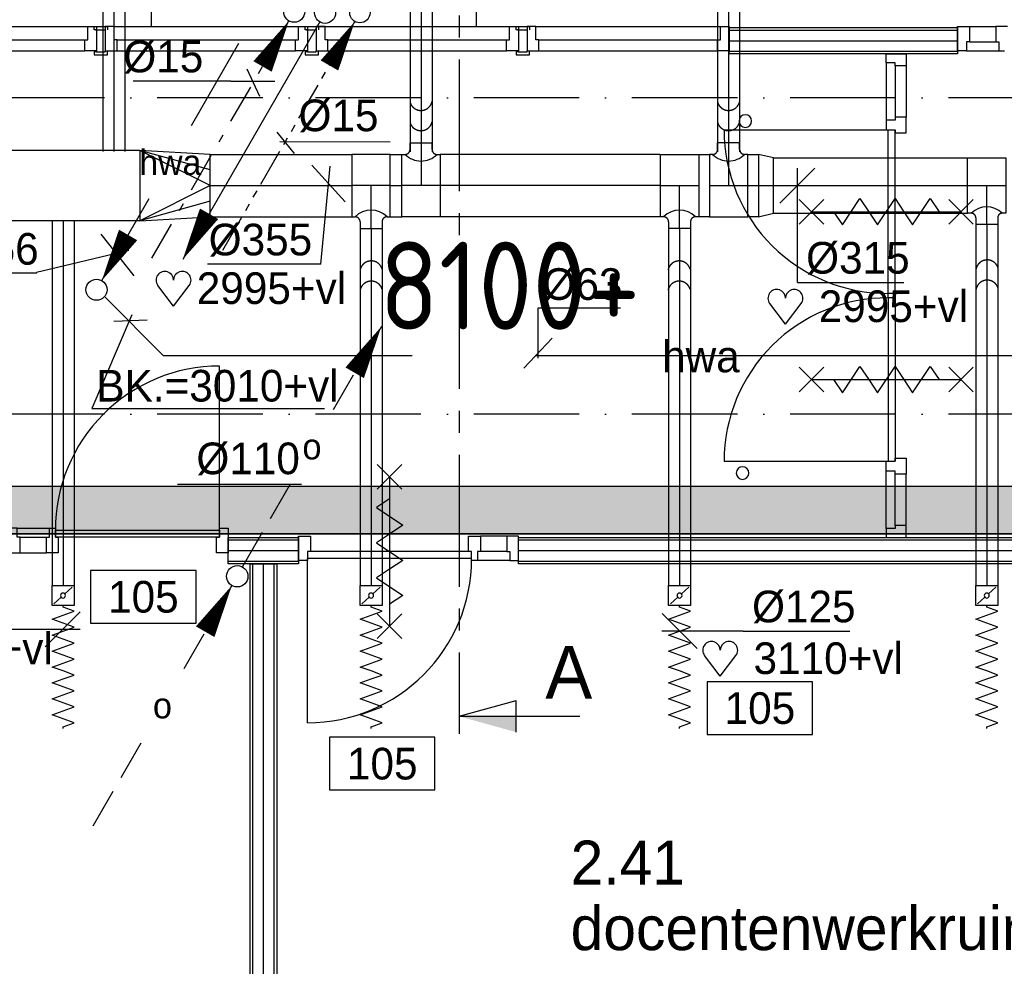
# Model space of a CAD drawing. Extents: x -1448 to 118900, y -195097 to 442500.
# Tile 51 of 103: x 48879 to 54480, y 409032 to 414418. Entities that reach past the tile are written whole.
import ezdxf
from ezdxf.enums import TextEntityAlignment as Align

# ---------------------------------------------------------------- set-up
doc = ezdxf.new("R2010")
doc.units = 0
doc.header["$LTSCALE"] = 100
for name, pattern in [('2322122', [47, 40, -7]), ('CENTER2', [11.25, 7.5, -1.25, 1.25, -1.25]), ('CENTER4', [5, 3.125, -0.625, 0.625, -0.625]), ('DASHDOT', [9, 6, -1.5, 0, -1.5]), ('LURETOUR', [6, 4, -2])]:
    doc.linetypes.add(name, pattern=pattern)
doc.layers.get('0').update_dxf_attribs({"linetype": 'CONTINUOUS'})
for name, color, linetype in [('AL$1----_TEKST', 7, 'CONTINUOUS'), ('AL$7----_STRAMIEN', 1, 'DASHDOT'), ('AL22----_BINNENWAND', 7, 'CONTINUOUS'), ('AL32----_BINNENKOZ', 7, 'CONTINUOUS'), ('AL32----_DRAAIRICHTING', 1, 'CONTINUOUS'), ('AL66----_TRANSPINST', 7, 'CONTINUOUS'), ('AL74----', 7, 'CONTINUOUS'), ('ALL-----_REFLIJNEN', 8, 'CONTINUOUS'), ('BOUW', 8, 'CONTINUOUS'), ('DOORSNEDE', 1, 'CONTINUOUS'), ('KABELGOOT1', 8, 'CONTINUOUS'), ('WL521---', 4, 'CONTINUOUS'), ('WL5233--', 4, 'CONTINUOUS'), ('WL524---', 4, 'CONTINUOUS'), ('WL531---', 4, 'CONTINUOUS'), ('WL532---', 4, 'CONTINUOUS'), ('WL570---', 3, 'CONTINUOUS'), ('WL570---_HARTLIJN', 1, 'CONTINUOUS'), ('WL570---_RETOUR', 3, 'CONTINUOUS'), ('WM521---', 1, 'CONTINUOUS'), ('WM531---', 1, 'CONTINUOUS'), ('WM570---', 1, 'CONTINUOUS')]:
    doc.layers.add(name, color=color, linetype=linetype)
doc.styles.add('BURO-018', font='BUROFONT.shx', dxfattribs={"height": 180})
doc.styles.add('BURO-025', font='BUROFONT.shx', dxfattribs={"height": 250})
doc.styles.add('BURO-050', font='BUROFONT.shx', dxfattribs={"height": 500})
doc.styles.get("Standard").update_dxf_attribs({"font": 'ISOCP'})

# ---------------------------------------------------------------- blocks, each defined once
blk = doc.blocks.new('A$C3CED5FD2')
at = {"layer": 'AL74----'}
for p, q in [((0, 600), (0, 0)), ((1850, 600), (0, 600)), ((1850, 0), (1850, 600)), ((1062.5, 487.5), (787.5, 487.5)), ((737.5, 437.5), (737.5, 162.5)), ((1112.5, 162.5), (1112.5, 437.5)), ((787.5, 112.5), (1062.5, 112.5)), ((0, 0), (1850, 0))]:
    blk.add_line(p, q, dxfattribs=at)
for centre, start, end in [((787.5, 437.5), 90, 180), ((1062.5, 437.5), 0, 90), ((787.5, 162.5), 180, 270), ((1062.5, 162.5), 270, 0)]:
    blk.add_arc(centre, 50, start, end, dxfattribs=at)
blk = doc.blocks.new('LDV4109')
at = {"color": 0, "linetype": 'CONTINUOUS'}
for p, q in [((-1.125, -1.949), (-0.25, -0.433)), ((-1.688, -2.923), (-1.5, -2.598)), ((-3, -5.196), (-2.063, -3.572)), ((-3.563, -6.17), (-3.375, -5.846)), ((-4.875, -8.444), (-3.938, -6.82)), ((-5.438, -9.418), (-5.25, -9.093)), ((-6.75, -11.691), (-5.813, -10.068))]:
    blk.add_line(p, q, dxfattribs=at)
blk.add_lwpolyline([(-0.25, -0.433, 0, 1, 0), (-1.5, -2.598, 1, 1, 0)], format="xyseb", dxfattribs=at)
blk.add_circle((0, 0), 0.5, dxfattribs=at)
blk = doc.blocks.new('LDV2121')
at = {"color": 0, "linetype": 'CONTINUOUS'}
blk.add_line((-0.25, -0.433), (-6.75, -11.691), dxfattribs=at)
blk.add_lwpolyline([(-6.75, -11.691, 0, 1, 0), (-5.5, -9.526, 1, 1, 0)], format="xyseb", dxfattribs=at)
blk.add_circle((0, 0), 0.5, dxfattribs=at)
blk = doc.blocks.new('LDV4123')
at = {"color": 0, "linetype": 'CONTINUOUS'}
for p, q in [((-0.25, -0.433), (-1.187, -2.057)), ((-1.562, -2.706), (-2.5, -4.33)), ((-5.437, -9.418), (-4.5, -7.794)), ((-6.75, -11.691), (-5.812, -10.068))]:
    blk.add_line(p, q, dxfattribs=at)
blk.add_lwpolyline([(-0.25, -0.433, 0, 1, 0), (-1.5, -2.598, 1, 1, 0)], format="xyseb", dxfattribs=at)
blk.add_circle((0, 0), 0.5, dxfattribs=at)
at = {"color": 0, "linetype": 'CONTINUOUS', "style": 'BURO-018'}
blk.add_attdef('LD_TEXT1', text='', height=1.8, dxfattribs=at).set_placement((-3.5, -6.062), align=Align.MIDDLE)
blk = doc.blocks.new('LU-1D-K-7D')
at = {"color": 0, "linetype": 'CONTINUOUS'}
for p, q in [((-0.5, 62.5), (0.5, 62.5)), ((-0.5, -62.5), (0.5, -62.5))]:
    blk.add_line(p, q, dxfattribs=at)
at = {"layer": 'WL570---_HARTLIJN', "linetype": 'CENTER2'}
blk.add_line((-0.5, 0), (0.5, 0), dxfattribs=at)
blk = doc.blocks.new('LU-1D-F-7D2BC')
at = {"color": 0, "linetype": 'CONTINUOUS'}
for p, q in [((-341.2, 0), (-318.5, 62.5)), ((-318.5, 62.5), (-295.7, 0)), ((-250.2, 0), (-227.5, 62.5)), ((-227.5, 62.5), (-204.7, 0)), ((-159.2, 0), (-136.5, 62.5)), ((-136.5, 62.5), (-113.7, 0)), ((-68.2, 0), (-45.5, 62.5)), ((-45.5, 62.5), (-22.7, 0)), ((22.7, 0), (45.5, 62.5)), ((45.5, 62.5), (68.2, 0)), ((113.7, 0), (136.5, 62.5)), ((136.5, 62.5), (159.2, 0)), ((204.7, 0), (227.5, 62.5)), ((227.5, 62.5), (250.2, 0)), ((295.7, 0), (318.5, 62.5)), ((318.5, 62.5), (341.2, 0)), ((-350, 0), (-341.2, 0)), ((-295.7, 0), (-273, -62.5)), ((-273, -62.5), (-250.2, 0)), ((-204.7, 0), (-182, -62.5)), ((-182, -62.5), (-159.2, 0)), ((-113.7, 0), (-91, -62.5)), ((-91, -62.5), (-68.2, 0)), ((-22.7, 0), (0, -62.5)), ((0, -62.5), (22.7, 0)), ((68.2, 0), (91, -62.5)), ((91, -62.5), (113.7, 0)), ((159.2, 0), (182, -62.5)), ((182, -62.5), (204.7, 0)), ((250.2, 0), (273, -62.5)), ((273, -62.5), (295.7, 0)), ((341.2, 0), (350, 0))]:
    blk.add_line(p, q, dxfattribs=at)
blk = doc.blocks.new('LU-1D-KL-7D70')
at = {"color": 0, "linetype": 'CONTINUOUS'}
for p, q in [((-56.4, 62.5), (-56.4, -62.5)), ((56.4, 62.5), (-56.4, 62.5)), ((56.4, -62.5), (56.4, 62.5)), ((47, 52), (9.5, 10.5)), ((-9.5, -10.5), (-47, -52)), ((-56.4, -62.5), (56.4, -62.5))]:
    blk.add_line(p, q, dxfattribs=at)
blk.add_circle((0, 0), 14.1, dxfattribs=at)
blk = doc.blocks.new('LU-ORND')
at = {"color": 0, "linetype": 'CONTINUOUS'}
for p, q in [((-3, 1.5), (-3, -1.5)), ((3, 1.5), (-3, 1.5)), ((3, -1.5), (3, 1.5)), ((-3, -1.5), (3, -1.5))]:
    blk.add_line(p, q, dxfattribs=at)
blk = doc.blocks.new('EH100000')
at = {"linetype": 'BYBLOCK'}
for p, q in [((1, 0.5), (0, 0.5)), ((1, 0.5, 1), (0, 0.5, 1)), ((0, -0.5, 1), (1, -0.5, 1)), ((1, -0.5), (0, -0.5))]:
    blk.add_line(p, q, dxfattribs=at)
at = {"linetype": 'BYBLOCK', "invisible_edges": 15}
for points in [[(1, -0.5), (0, -0.5), (0, 0.5), (1, 0.5)], [(0, 0.5), (1, 0.5), (1, 0.5, 1), (0, 0.5, 1)], [(0, -0.5, 1), (1, -0.5, 1), (1, -0.5), (0, -0.5)]]:
    blk.add_3dface(points, dxfattribs=at)
blk = doc.blocks.new('LU-1D-K-163')
at = {"color": 0, "linetype": 'CONTINUOUS'}
for p, q in [((-0.5, 177.5), (0.5, 177.5)), ((-0.5, -177.5), (0.5, -177.5))]:
    blk.add_line(p, q, dxfattribs=at)
at = {"layer": 'WL570---_HARTLIJN', "linetype": 'CENTER2'}
blk.add_line((-0.5, 0), (0.5, 0), dxfattribs=at)
blk = doc.blocks.new('LU-1D-T--5A-1637D5-Q4')
at = {"color": 0, "linetype": 'CONTINUOUS'}
for p, q in [((-109.1, -177.5), (-109.1, 177.5)), ((-109.1, 177.5), (109.1, 177.5)), ((109.1, 177.5), (109.1, -177.5)), ((-90.9, -177.5), (-109.1, -177.5)), ((-62.5, -205.9), (-62.5, -244)), ((62.5, -205.9), (62.5, -244)), ((109.1, -177.5), (90.9, -177.5)), ((62.5, -244), (-62.5, -244))]:
    blk.add_line(p, q, dxfattribs=at)
at = {"color": 0, "linetype": 'CONTINUOUS', "flags": 128}
for points in [[(-62.5, -205.9, 0.02182), (-62.6, -202.8, 0.037214), (-62.9, -201, 0.006436), (-63.9, -197.3, 0.02182), (-64.2, -196.2, 0.02182), (-65.2, -193.9, 0.02182), (-66.3, -191.7, 0.02182), (-67.6, -189.6, 0.02182), (-69.1, -187.6, 0.02182), (-70.8, -185.8, 0.02182), (-72.6, -184.1, 0.02182), (-74.6, -182.6, 0.02182), (-76.7, -181.3, 0.02182), (-78.9, -180.2, 0.02182), (-81.2, -179.2, 0.02182), (-82.3, -178.9, 0.006436), (-86, -177.9, 0.037214), (-87.8, -177.6, 0.02182), (-90.9, -177.5)], [(90.9, -177.5, 0.02182), (87.8, -177.6, 0.037214), (86, -177.9, 0.006436), (82.3, -178.9, 0.02182), (81.2, -179.2, 0.02182), (78.9, -180.2, 0.02182), (76.7, -181.3, 0.02182), (74.6, -182.6, 0.02182), (72.6, -184.1, 0.02182), (70.8, -185.8, 0.02182), (69.1, -187.6, 0.02182), (67.6, -189.6, 0.02182), (66.3, -191.7, 0.02182), (65.2, -193.9, 0.02182), (64.2, -196.2, 0.02182), (63.9, -197.3, 0.006436), (62.9, -201, 0.037214), (62.6, -202.8, 0.02182), (62.5, -205.9)]]:
    blk.add_lwpolyline(points, format="xyb", dxfattribs=at)
at = {"color": 0, "linetype": 'CONTINUOUS'}
blk.add_arc((0, -268.4), 128.6, 45, 135, dxfattribs=at)
at = {"layer": 'WL570---_HARTLIJN', "linetype": 'CENTER4'}
for p, q in [((-109.1, 0), (109.1, 0)), ((0, -244), (0, 0))]:
    blk.add_line(p, q, dxfattribs=at)
blk = doc.blocks.new('LU-1D-T-5A-1637D5ADAF4')
at = {"color": 0, "linetype": 'CONTINUOUS'}
for p, q in [((-62.5, 205.9), (-62.5, 244)), ((62.5, 244), (-62.5, 244)), ((62.5, 205.9), (62.5, 244)), ((-90.9, 177.5), (-109.1, 177.5)), ((-109.1, 177.5), (-109.1, -177.5)), ((109.1, 177.5), (90.9, 177.5)), ((109.1, -177.5), (109.1, 177.5)), ((-109.1, -177.5), (109.1, -177.5))]:
    blk.add_line(p, q, dxfattribs=at)
at = {"color": 0, "linetype": 'CONTINUOUS', "flags": 128}
for points in [[(-90.9, 177.5, 0.02182), (-87.8, 177.6, 0.037214), (-86, 177.9, 0.006436), (-82.3, 178.9, 0.02182), (-81.2, 179.2, 0.02182), (-78.9, 180.2, 0.02182), (-76.7, 181.3, 0.02182), (-74.6, 182.6, 0.02182), (-72.6, 184.1, 0.02182), (-70.8, 185.8, 0.02182), (-69.1, 187.6, 0.02182), (-67.6, 189.6, 0.02182), (-66.3, 191.7, 0.02182), (-65.2, 193.9, 0.02182), (-64.2, 196.2, 0.02182), (-63.9, 197.3, 0.006436), (-62.9, 201, 0.037214), (-62.6, 202.8, 0.02182), (-62.5, 205.9)], [(62.5, 205.9, 0.02182), (62.6, 202.8, 0.037214), (62.9, 201, 0.006436), (63.9, 197.3, 0.02182), (64.2, 196.2, 0.02182), (65.2, 193.9, 0.02182), (66.3, 191.7, 0.02182), (67.6, 189.6, 0.02182), (69.1, 187.6, 0.02182), (70.8, 185.8, 0.02182), (72.6, 184.1, 0.02182), (74.6, 182.6, 0.02182), (76.7, 181.3, 0.02182), (78.9, 180.2, 0.02182), (81.2, 179.2, 0.02182), (82.3, 178.9, 0.006436), (86, 177.9, 0.037214), (87.8, 177.6, 0.02182), (90.9, 177.5)]]:
    blk.add_lwpolyline(points, format="xyb", dxfattribs=at)
at = {"color": 0, "linetype": 'CONTINUOUS'}
blk.add_arc((0, 268.4), 128.6, 225, 315, dxfattribs=at)
at = {"layer": 'WL570---_HARTLIJN', "linetype": 'CENTER4'}
for p, q in [((0, 244), (0, 0)), ((-109.1, 0), (109.1, 0))]:
    blk.add_line(p, q, dxfattribs=at)
blk = doc.blocks.new('LU-1D-VCH-16313B553C')
at = {"color": 0, "linetype": 'CONTINUOUS'}
for p, q in [((0, -177.5), (0, 177.5)), ((0, 177.5), (60, 177.5)), ((60, 177.5), (60, -177.5)), ((145.2, 157.5), (60, 177.5)), ((145.2, -157.5), (145.2, 157.5)), ((60, -177.5), (145.2, -157.5)), ((60, -177.5), (0, -177.5))]:
    blk.add_line(p, q, dxfattribs=at)
at = {"layer": 'WL570---_HARTLIJN', "linetype": 'CENTER4'}
blk.add_line((0, 0), (145.2, 0), dxfattribs=at)
blk = doc.blocks.new('LU-1D-VR-163190190')
at = {"color": 0, "linetype": 'CONTINUOUS'}
for p, q in [((400, 200), (0, 177.5)), ((0, 88.75), (400, 200)), ((0, 0), (400, 200)), ((0, 177.5), (0, -177.5)), ((400, -200), (400, 200)), ((0, 0), (400, -200)), ((0, -88.75), (400, -200)), ((0, -177.5), (400, -200))]:
    blk.add_line(p, q, dxfattribs=at)
blk = doc.blocks.new('LU-2D-K-190')
at = {"color": 0, "linetype": 'CONTINUOUS'}
for p, q in [((-0.5, 200), (0.5, 200)), ((-0.5, -200), (0.5, -200))]:
    blk.add_line(p, q, dxfattribs=at)
blk = doc.blocks.new('LDV1123')
at = {"color": 0, "linetype": 'CONTINUOUS'}
for p, q in [((6.75, 11.691), (5.812, 10.068)), ((5.437, 9.418), (4.5, 7.794)), ((1.562, 2.706), (2.5, 4.33)), ((0.25, 0.433), (1.187, 2.057))]:
    blk.add_line(p, q, dxfattribs=at)
blk.add_lwpolyline([(6.75, 11.691, 0, 1, 0), (5.5, 9.526, 1, 1, 0)], format="xyseb", dxfattribs=at)
blk.add_circle((0, 0), 0.5, dxfattribs=at)
at = {"color": 0, "linetype": 'CONTINUOUS', "style": 'BURO-018'}
blk.add_attdef('LD_TEXT1', text='', height=1.8, dxfattribs=at).set_placement((3.5, 6.062), align=Align.MIDDLE)
blk = doc.blocks.new('LU-1D-K-13B')
at = {"color": 0, "linetype": 'CONTINUOUS'}
for p, q in [((-0.5, 157.5), (0.5, 157.5)), ((-0.5, -157.5), (0.5, -157.5))]:
    blk.add_line(p, q, dxfattribs=at)
at = {"layer": 'WL570---_HARTLIJN', "linetype": 'CENTER2'}
blk.add_line((-0.5, 0), (0.5, 0), dxfattribs=at)
blk = doc.blocks.new('LU-1D-T--5A-13B7D5-Q1')
at = {"color": 0, "linetype": 'CONTINUOUS'}
for p, q in [((-109.1, -157.5), (-109.1, 157.5)), ((-109.1, 157.5), (109.1, 157.5)), ((109.1, 157.5), (109.1, -157.5)), ((-87.7, -157.5), (-109.1, -157.5)), ((109.1, -157.5), (87.7, -157.5)), ((-62.5, -182.7), (-62.5, -221.6)), ((62.5, -221.6), (-62.5, -221.6)), ((62.5, -182.7), (62.5, -221.6))]:
    blk.add_line(p, q, dxfattribs=at)
at = {"color": 0, "linetype": 'CONTINUOUS', "flags": 128}
for points in [[(-62.5, -182.7, 0.02182), (-62.6, -179.9, 0.037214), (-62.9, -178.3, 0.006436), (-63.7, -175, 0.02182), (-64, -174.1, 0.02182), (-64.9, -172.1, 0.02182), (-65.9, -170.1, 0.02182), (-67.1, -168.2, 0.02182), (-68.4, -166.5, 0.02182), (-69.9, -164.9, 0.02182), (-71.5, -163.4, 0.02182), (-73.2, -162.1, 0.02182), (-75.1, -160.9, 0.02182), (-77.1, -159.9, 0.02182), (-79.1, -159, 0.02182), (-80, -158.7, 0.006436), (-83.3, -157.9, 0.037214), (-84.9, -157.6, 0.02182), (-87.7, -157.5)], [(87.7, -157.5, 0.02182), (84.9, -157.6, 0.037214), (83.3, -157.9, 0.006436), (80, -158.7, 0.02182), (79.1, -159, 0.02182), (77.1, -159.9, 0.02182), (75.1, -160.9, 0.02182), (73.2, -162.1, 0.02182), (71.5, -163.4, 0.02182), (69.9, -164.9, 0.02182), (68.4, -166.5, 0.02182), (67.1, -168.2, 0.02182), (65.9, -170.1, 0.02182), (64.9, -172.1, 0.02182), (64, -174.1, 0.02182), (63.7, -175, 0.006436), (62.9, -178.3, 0.037214), (62.6, -179.9, 0.02182), (62.5, -182.7)]]:
    blk.add_lwpolyline(points, format="xyb", dxfattribs=at)
at = {"color": 0, "linetype": 'CONTINUOUS'}
blk.add_arc((0, -245.2), 124, 45, 135, dxfattribs=at)
at = {"layer": 'WL570---_HARTLIJN', "linetype": 'CENTER4'}
for p, q in [((-109.1, 0), (109.1, 0)), ((0, -221.6), (0, 0))]:
    blk.add_line(p, q, dxfattribs=at)
blk = doc.blocks.new('LU-1D-T--5A-1637D5-Q5')
at = {"color": 0, "linetype": 'CONTINUOUS'}
for p, q in [((-109.1, -177.5), (-109.1, 177.5)), ((-109.1, 177.5), (109.1, 177.5)), ((109.1, 177.5), (109.1, -177.5)), ((-90.9, -177.5), (-109.1, -177.5)), ((-62.5, -205.9), (-62.5, -244)), ((62.5, -205.9), (62.5, -244)), ((109.1, -177.5), (90.9, -177.5)), ((62.5, -244), (-62.5, -244))]:
    blk.add_line(p, q, dxfattribs=at)
at = {"color": 0, "linetype": 'CONTINUOUS', "flags": 128}
for points in [[(-62.5, -205.9, 0.02182), (-62.6, -202.8, 0.037214), (-62.9, -201, 0.006436), (-63.9, -197.3, 0.02182), (-64.2, -196.2, 0.02182), (-65.2, -193.9, 0.02182), (-66.3, -191.7, 0.02182), (-67.6, -189.6, 0.02182), (-69.1, -187.6, 0.02182), (-70.8, -185.8, 0.02182), (-72.6, -184.1, 0.02182), (-74.6, -182.6, 0.02182), (-76.7, -181.3, 0.02182), (-78.9, -180.2, 0.02182), (-81.2, -179.2, 0.02182), (-82.3, -178.9, 0.006436), (-86, -177.9, 0.037214), (-87.8, -177.6, 0.02182), (-90.9, -177.5)], [(90.9, -177.5, 0.02182), (87.8, -177.6, 0.037214), (86, -177.9, 0.006436), (82.3, -178.9, 0.02182), (81.2, -179.2, 0.02182), (78.9, -180.2, 0.02182), (76.7, -181.3, 0.02182), (74.6, -182.6, 0.02182), (72.6, -184.1, 0.02182), (70.8, -185.8, 0.02182), (69.1, -187.6, 0.02182), (67.6, -189.6, 0.02182), (66.3, -191.7, 0.02182), (65.2, -193.9, 0.02182), (64.2, -196.2, 0.02182), (63.9, -197.3, 0.006436), (62.9, -201, 0.037214), (62.6, -202.8, 0.02182), (62.5, -205.9)]]:
    blk.add_lwpolyline(points, format="xyb", dxfattribs=at)
at = {"color": 0, "linetype": 'CONTINUOUS'}
blk.add_arc((0, -268.4), 128.6, 45, 135, dxfattribs=at)
at = {"layer": 'WL570---_HARTLIJN', "linetype": 'CENTER4'}
for p, q in [((-109.1, 0), (109.1, 0)), ((0, -244), (0, 0))]:
    blk.add_line(p, q, dxfattribs=at)
blk = doc.blocks.new('HART')
at = {"color": 1}
for q in [(-39.7, 52.4), (39.7, 52.4)]:
    blk.add_line((0, 0), q, dxfattribs=at)
for centre, start, end in [((-22.1, 65.7), 0, 217.1867), ((22.1, 65.7), 322.8133, 180)]:
    blk.add_arc(centre, 22.1, start, end, dxfattribs=at)
blk = doc.blocks.new('*U121', base_point=(56192.4, 52813.5))
at = {"color": 0, "linetype": 'CONTINUOUS'}
for p, q in [((56229.6, 52713.8), (56030.2, 52913.2)), ((56492.4, 52813.5), (56029.9, 52813.5)), ((56492.4, 52813.5), (57098.8, 52813.5))]:
    blk.add_line(p, q, dxfattribs=at)
at = {"layer": 'WM570---', "linetype": 'CONTINUOUS', "style": 'BURO-018'}
blk.add_text('%%c125', height=180, dxfattribs=at).set_placement((56542.4, 52863.5))
blk = doc.blocks.new('*U122', base_point=(63792.7, 55652.5))
at = {"color": 0, "linetype": 'CONTINUOUS'}
for p, q in [((63755.5, 55552.8), (63954.9, 55752.2)), ((63492.7, 55652.5), (62886.3, 55652.5)), ((63492.7, 55652.5), (63955.2, 55652.5))]:
    blk.add_line(p, q, dxfattribs=at)
at = {"layer": 'WM570---', "linetype": 'CONTINUOUS', "style": 'BURO-018'}
blk.add_text('%%c125', height=180, dxfattribs=at).set_placement((63442.7, 55702.5), align=Align.RIGHT)
blk = doc.blocks.new('LDV3')
at = {"color": 0, "linetype": 'CONTINUOUS'}
for p, q in [((4.5, 7.794), (6.75, 11.691)), ((0.25, 0.433), (2.5, 4.33))]:
    blk.add_line(p, q, dxfattribs=at)
blk.add_lwpolyline([(0.25, 0.433, 0, 1, 0), (1.5, 2.598, 1, 1, 0)], format="xyseb", dxfattribs=at)
blk.add_circle((0, 0), 0.5, dxfattribs=at)
at = {"color": 0, "linetype": 'CONTINUOUS', "style": 'BURO-018'}
blk.add_attdef('LD_TEXT1', text='', height=1.8, dxfattribs=at).set_placement((3.5, 6.062), align=Align.MIDDLE)
blk = doc.blocks.new('LDV4110')
at = {"color": 0, "linetype": 'CONTINUOUS'}
for p, q in [((-1.125, -1.949), (-0.25, -0.433)), ((-1.5, -2.598), (-1.313, -2.273)), ((-1.875, -3.248), (-1.688, -2.923)), ((-3, -5.196), (-2.063, -3.572)), ((-3.375, -5.846), (-3.188, -5.521)), ((-3.75, -6.495), (-3.563, -6.17)), ((-4.875, -8.444), (-3.938, -6.82)), ((-5.25, -9.093), (-5.063, -8.769)), ((-5.625, -9.743), (-5.438, -9.418)), ((-6.75, -11.691), (-5.813, -10.068))]:
    blk.add_line(p, q, dxfattribs=at)
blk.add_lwpolyline([(-0.25, -0.433, 0, 1, 0), (-1.5, -2.598, 1, 1, 0)], format="xyseb", dxfattribs=at)
blk.add_circle((0, 0), 0.5, dxfattribs=at)
blk = doc.blocks.new('*U161', base_point=(50104.2, 413296.3))
at = {"color": 0, "linetype": 'CONTINUOUS'}
for p, q in [((50215.6, 413369.7), (50025.5, 413578)), ((50078.4, 413015), (50129.7, 413573.4)), ((50078.4, 413015), (49431.9, 413015))]:
    blk.add_line(p, q, dxfattribs=at)
at = {"layer": 'WM570---', "linetype": 'CONTINUOUS', "style": 'BURO-018'}
blk.add_text('%%c355', height=180, dxfattribs=at).set_placement((50028.4, 413065), align=Align.RIGHT)
blk = doc.blocks.new('2322122-5')
at = {"layer": 'WM521---', "color": 0, "style": 'BURO-018'}
blk.add_text('hwa', height=180, rotation=360, dxfattribs=at).set_placement((52753.7, 412505), align=Align.MIDDLE)

msp = doc.modelspace()

# ---------------------------------------------------------------- hatches: boundary and pattern name
at = {"layer": 'KABELGOOT1'}
h = msp.add_hatch(dxfattribs=at)
h.set_pattern_fill('DOTS', color=256, scale=20, style=0)
h.set_pattern_definition([(0, (0, 558400.235), (15.875, 31.75), [0, -31.75])])
h.paths.add_polyline_path([(59286.1, 411492.3), (59361.1, 411417.3), (59361.1, 411492.3)])
h.paths.add_polyline_path([(59361.1, 411762.3), (32386.1, 411762.3), (32386.1, 411492.3), (59361.1, 411492.3)])

# ---------------------------------------------------------------- linework, layer by layer
at = {"layer": 'AL$7----_STRAMIEN', "color": 1}
for p, q in [((88065.4, 413972.7), (47396.4, 413972.7)), ((88065.4, 412172.7), (2467.7, 412172.7))]:
    msp.add_line(p, q, dxfattribs=at)
at = {"layer": 'AL22----_BINNENWAND', "color": 8}
for p, q in [((51716.5, 411472.7), (57814.3, 411472.7)), ((50190.4, 405062.7), (50190.4, 411322.7)), ((50340.4, 411322.7), (50340.4, 405062.7)), ((57814.3, 411322.7), (51716.5, 411322.7))]:
    msp.add_line(p, q, dxfattribs=at)
at = {"layer": 'AL22----_BINNENWAND', "color": 8, "linetype": 'CONTINUOUS'}
for p, q in [((51716.5, 411457.7), (57814.3, 411457.7)), ((50205.4, 405062.7), (50205.4, 411322.7)), ((50325.4, 405062.7), (50325.4, 411322.7)), ((51716.5, 411337.7), (57814.3, 411337.7))]:
    msp.add_line(p, q, dxfattribs=at)
at = {"layer": 'AL32----_BINNENKOZ', "color": 8}
for p, q in [((51815.4, 414379.7), (52865.4, 414379.7)), ((51832.4, 414303.7), (52848.4, 414303.7)), ((51832.4, 414240.7), (52848.4, 414240.7))]:
    msp.add_line(p, q, dxfattribs=at)
for points in [[(48215.4, 414379.7), (49265.4, 414379.7)], [(49315.4, 414379.7), (49315.4, 414240.7), (49248.4, 414240.7), (49248.4, 414303.7), (49265.4, 414303.7), (49265.4, 414379.7), (49315.4, 414379.7)], [(49315.4, 414360.2), (49302.9, 414360.2), (49302.9, 414378.2), (49365.4, 414378.2), (49377.9, 414378.2), (49377.9, 414360.2)], [(49315.4, 414354.7), (49315.4, 414360.2), (49365.4, 414360.2), (49365.4, 414354.7)], [(49365.4, 414379.7), (49365.4, 414240.7), (49432.4, 414240.7), (49432.4, 414303.7), (49415.4, 414303.7), (49415.4, 414379.7), (49365.4, 414379.7)], [(49415.4, 414379.7), (50465.4, 414379.7)], [(50515.4, 414379.7), (50515.4, 414240.7), (50448.4, 414240.7), (50448.4, 414303.7), (50465.4, 414303.7), (50465.4, 414379.7), (50515.4, 414379.7)], [(50515.4, 414360.2), (50502.9, 414360.2), (50502.9, 414378.2), (50565.4, 414378.2), (50577.9, 414378.2), (50577.9, 414360.2)], [(50515.4, 414354.7), (50515.4, 414360.2), (50565.4, 414360.2), (50565.4, 414354.7)], [(50565.4, 414379.7), (50565.4, 414240.7), (50632.4, 414240.7), (50632.4, 414303.7), (50615.4, 414303.7), (50615.4, 414379.7), (50565.4, 414379.7)], [(50615.4, 414379.7), (51665.4, 414379.7)], [(51715.4, 414379.7), (51715.4, 414240.7), (51648.4, 414240.7), (51648.4, 414303.7), (51665.4, 414303.7), (51665.4, 414379.7), (51715.4, 414379.7)], [(51715.4, 414360.2), (51702.9, 414360.2), (51702.9, 414378.2), (51765.4, 414378.2), (51777.9, 414378.2), (51777.9, 414360.2)], [(51715.4, 414354.7), (51715.4, 414360.2), (51765.4, 414360.2), (51765.4, 414354.7)], [(51765.4, 414379.7), (51765.4, 414240.7), (51832.4, 414240.7), (51832.4, 414303.7), (51815.4, 414303.7), (51815.4, 414379.7), (51765.4, 414379.7)], [(48232.4, 414303.7), (49248.4, 414303.7)], [(49432.4, 414303.7), (50448.4, 414303.7)], [(50632.4, 414303.7), (51648.4, 414303.7)], [(48232.4, 414240.7), (49248.4, 414240.7)], [(49315.4, 414235.2), (49302.9, 414235.2), (49302.9, 414217.2), (49365.4, 414217.2), (49377.9, 414217.2), (49377.9, 414235.2)], [(49315.4, 414240.7), (49315.4, 414235.2), (49365.4, 414235.2), (49365.4, 414240.7)], [(49432.4, 414240.7), (50448.4, 414240.7)], [(50515.4, 414235.2), (50502.9, 414235.2), (50502.9, 414217.2), (50565.4, 414217.2), (50577.9, 414217.2), (50577.9, 414235.2)], [(50515.4, 414240.7), (50515.4, 414235.2), (50565.4, 414235.2), (50565.4, 414240.7)], [(50632.4, 414240.7), (51648.4, 414240.7)], [(51715.4, 414235.2), (51702.9, 414235.2), (51702.9, 414217.2), (51765.4, 414217.2), (51777.9, 414217.2), (51777.9, 414235.2)], [(51715.4, 414240.7), (51715.4, 414235.2), (51765.4, 414235.2), (51765.4, 414240.7)]]:
    msp.add_lwpolyline(points, dxfattribs=at)
at = {"layer": 'AL32----_DRAAIRICHTING', "color": 8}
for p, q in [((50065.4, 411472.7), (50465.4, 411472.7)), ((50065.4, 411322.7), (50065.4, 411472.7)), ((50465.4, 411472.7), (50465.4, 411322.7)), ((50465.5, 411340.7), (50465.5, 411479.7)), ((50465.5, 411479.7), (50532.5, 411479.7)), ((50532.5, 411479.7), (50532.5, 411391.7)), ((51432.5, 411391.7), (51432.5, 411479.7)), ((51432.5, 411479.7), (51499.5, 411479.7)), ((51499.5, 411479.7), (51499.5, 411391.7)), ((51649.5, 411479.7), (51499.5, 411479.7)), ((51716.5, 411479.7), (51649.5, 411479.7)), ((51649.5, 411479.7), (51649.5, 411391.7)), ((51716.5, 411340.7), (51716.5, 411479.7)), ((51716.5, 411322.7), (51716.5, 411472.7)), ((50065.4, 411457.7), (50465.4, 411457.7)), ((50068.8, 411397.7), (50465.4, 411397.7)), ((51449.5, 411391.7), (50515.5, 411391.7)), ((50532.5, 411391.7), (50515.5, 411391.7)), ((50515.5, 411391.7), (50515.5, 411340.7)), ((51449.5, 411391.7), (51432.5, 411391.7)), ((51449.5, 411340.7), (51449.5, 411391.7)), ((51499.5, 411391.7), (51482.5, 411391.7)), ((51482.5, 411391.7), (51482.5, 411340.7)), ((51649.5, 411391.7), (51499.5, 411391.7)), ((51649.5, 411391.7), (51666.5, 411391.7)), ((51666.5, 411391.7), (51666.5, 411340.7)), ((50065.4, 411337.7), (50465.4, 411337.7)), ((50465.4, 411322.7), (50065.4, 411322.7)), ((50190.4, 411322.7), (50340.4, 411322.7)), ((50515.5, 411340.7), (50465.5, 411340.7)), ((51449.5, 411351.7), (50515.5, 411351.7)), ((50515.5, 410417.7), (50515.5, 411351.7)), ((51482.5, 411340.7), (51449.5, 411340.7)), ((51482.5, 411340.7), (51449.5, 411340.7)), ((51666.5, 411340.7), (51482.5, 411340.7)), ((51666.5, 411340.7), (51716.5, 411340.7))]:
    msp.add_line(p, q, dxfattribs=at)
msp.add_lwpolyline([(50015.3, 411513.2), (50015.3, 412447.2, 0.414214), (49081.3, 411513.2, 0.414214)], format="xyb", dxfattribs=at)
for points in [[(50912.5, 411886.7), (51052.5, 411746.7)], [(51052.5, 411886.7), (50912.5, 411746.7)], [(50982.5, 411816.7), (50982.5, 410966.7)], [(50982.5, 411691.7), (50907.5, 411641.7), (51057.5, 411541.7), (50982.5, 411491.7)], [(48864.3, 411524.2), (49048.3, 411524.2)], [(48881.3, 411473.2), (49031.3, 411473.2)], [(49048.3, 411524.2), (49081.3, 411524.2), (49081.3, 411473.2), (49098.3, 411473.2), (49098.3, 411385.2), (49031.3, 411385.2), (49031.3, 411473.2), (49048.3, 411473.2), (49048.3, 411524.2), (49081.3, 411524.2)], [(50982.5, 411491.7), (50907.5, 411441.7), (51057.5, 411341.7), (50982.5, 411291.7)], [(48881.3, 411385.2), (49031.3, 411385.2)], [(50982.5, 411291.7), (50907.5, 411241.7), (51057.5, 411141.7), (50982.5, 411091.7)], [(50912.5, 411036.7), (51052.5, 410896.7)], [(51052.5, 411036.7), (50912.5, 410896.7)]]:
    msp.add_lwpolyline(points, dxfattribs=at)
for points in [[(49081.3, 411473.2), (49081.3, 411513.2), (50015.3, 411513.2), (50015.3, 411473.2)], [(49998.3, 411473.2), (50015.3, 411473.2), (50015.3, 411524.2), (50065.3, 411524.2), (50065.3, 411385.2), (49998.3, 411385.2)]]:
    msp.add_lwpolyline(points, close=True, dxfattribs=at)
msp.add_arc((50515.5, 411351.7), 934, 270, 360, dxfattribs=at)
at = {"layer": 'AL66----_TRANSPINST', "color": 8, "linetype": 'CONTINUOUS'}
msp.add_lwpolyline([(48881.3, 411473.2), (48864.3, 411473.2), (48864.3, 411524.2), (48814.3, 411524.2), (48814.3, 411385.2), (48881.3, 411385.2)], close=True, dxfattribs=at)
at = {"layer": 'ALL-----_REFLIJNEN', "color": 8, "linetype": 'CONTINUOUS'}
for p, q in [((52865.4, 414303.7), (52865.4, 414379.7)), ((52865.4, 414379.7), (52915.4, 414379.7)), ((52915.4, 414379.7), (52915.4, 414240.7)), ((52915.4, 414372.7), (54214.3, 414372.7)), ((52915.4, 414222.7), (52915.4, 414372.7)), ((52915.4, 414357.7), (54214.3, 414357.7)), ((54214.3, 414372.7), (54214.3, 414222.7)), ((54214.4, 414240.7), (54214.4, 414379.7)), ((54214.4, 414379.7), (54281.4, 414379.7)), ((54281.4, 414379.7), (54281.4, 414291.7)), ((54281.4, 414379.7), (54431.4, 414379.7)), ((54498.4, 414379.7), (54431.4, 414379.7)), ((54431.4, 414379.7), (54431.4, 414291.7)), ((52848.4, 414240.7), (52848.4, 414303.7)), ((52848.4, 414303.7), (52865.4, 414303.7)), ((52915.4, 414297.7), (54214.3, 414297.7)), ((54281.4, 414291.7), (54264.4, 414291.7)), ((54264.4, 414291.7), (54264.4, 414240.7)), ((54281.4, 414291.7), (54431.4, 414291.7)), ((54431.4, 414291.7), (54448.4, 414291.7)), ((54448.4, 414291.7), (54448.4, 414240.7)), ((52915.4, 414240.7), (52848.4, 414240.7)), ((52915.4, 414237.7), (54214.3, 414237.7)), ((54214.3, 414222.7), (52915.4, 414222.7)), ((53808.4, 414222.7), (53922.4, 414222.7)), ((53808.4, 414172.7), (53808.4, 414222.7)), ((53922.4, 414222.7), (53922.4, 414155.7)), ((54264.4, 414240.7), (54214.4, 414240.7)), ((54264.4, 414240.7), (54448.4, 414240.7)), ((54448.4, 414240.7), (54481.4, 414240.7)), ((54448.4, 414240.7), (54481.4, 414240.7)), ((53808.4, 414172.7), (53808.4, 413846.2)), ((53859.4, 414172.7), (53808.4, 414172.7)), ((53859.4, 414155.7), (53859.4, 414172.7)), ((53859.4, 414155.7), (53859.4, 413863.2)), ((53922.4, 414155.7), (53859.4, 414155.7)), ((53922.4, 414155.7), (53922.4, 413863.2)), ((53808.4, 413846.2), (53808.4, 413790.2)), ((53859.4, 413846.2), (53808.4, 413846.2)), ((53808.4, 413846.2), (53808.4, 413790.2)), ((53922.4, 413863.2), (53859.4, 413863.2)), ((53859.4, 413863.2), (53859.4, 413846.2)), ((53922.4, 413773.2), (53922.4, 413863.2)), ((52885.4, 413790.2), (53819.4, 413790.2)), ((53808.4, 413790.2), (53859.4, 413790.2)), ((53819.4, 412860.2), (53819.4, 413790.2)), ((53859.4, 413790.2), (53859.4, 413773.2)), ((53859.4, 412860.2), (53859.4, 413790.2)), ((53859.4, 413773.2), (53922.4, 413773.2)), ((53859.4, 412860.2), (53819.4, 412860.2)), ((53819.4, 412835.2), (53819.4, 412860.2)), ((53859.4, 412835.2), (53819.4, 412835.2)), ((53819.4, 412835.2), (53819.4, 411905.2)), ((53859.4, 412835.2), (53859.4, 411905.2)), ((53859.4, 411905.2), (53859.4, 411922.2)), ((53859.4, 411922.2), (53922.4, 411922.2)), ((53922.4, 411922.2), (53922.4, 411832.2)), ((52885.4, 411905.2), (53819.4, 411905.2)), ((53808.4, 411849.2), (53808.4, 411905.2)), ((53808.4, 411905.2), (53859.4, 411905.2)), ((53808.4, 411849.2), (53808.4, 411905.2)), ((53808.4, 411522.7), (53808.4, 411849.2)), ((53859.4, 411849.2), (53808.4, 411849.2)), ((53859.4, 411832.2), (53859.4, 411849.2)), ((53859.4, 411539.7), (53859.4, 411832.2)), ((53922.4, 411832.2), (53859.4, 411832.2)), ((53922.4, 411539.7), (53922.4, 411832.2)), ((53922.4, 411539.7), (53859.4, 411539.7)), ((53859.4, 411539.7), (53859.4, 411522.7)), ((53922.4, 411472.7), (53922.4, 411539.7)), ((53859.4, 411522.7), (53808.4, 411522.7)), ((53808.4, 411522.7), (53808.4, 411472.7)), ((53808.4, 411472.7), (53922.4, 411472.7)), ((51716.5, 411397.7), (57814.3, 411397.7)), ((50265.4, 405062.7), (50265.4, 411322.7))]:
    msp.add_line(p, q, dxfattribs=at)
for points in [[(53313.4, 413255.2), (53453.4, 413395.2)], [(53313.4, 413395.2), (53453.4, 413255.2)], [(53508.4, 413325.2), (53558.4, 413250.2), (53658.4, 413400.2), (53708.4, 413325.2)], [(53708.4, 413325.2), (53758.4, 413250.2), (53858.4, 413400.2), (53908.4, 413325.2)], [(53908.4, 413325.2), (53958.4, 413250.2), (54058.4, 413400.2), (54108.4, 413325.2)], [(54163.4, 413255.2), (54303.4, 413395.2)], [(54163.4, 413395.2), (54303.4, 413255.2)], [(53383.4, 413325.2), (54233.4, 413325.2)], [(53313.4, 412300.2), (53453.4, 412440.2)], [(53313.4, 412440.2), (53453.4, 412300.2)], [(53508.4, 412370.2), (53558.4, 412295.2), (53658.4, 412445.2), (53708.4, 412370.2)], [(53708.4, 412370.2), (53758.4, 412295.2), (53858.4, 412445.2), (53908.4, 412370.2)], [(53908.4, 412370.2), (53958.4, 412295.2), (54058.4, 412445.2), (54108.4, 412370.2)], [(54163.4, 412300.2), (54303.4, 412440.2)], [(54163.4, 412440.2), (54303.4, 412300.2)], [(53383.4, 412370.2), (54233.4, 412370.2)]]:
    msp.add_lwpolyline(points, dxfattribs=at)
for centre, radius, start, end in [((53006.5, 413840.6), 36, 0, 180), ((53006.5, 413840.6), 36, 180, 0), ((53816, 413790.8), 930.6, 180.0361, 270.2098), ((53816, 411904.6), 930.6, 89.7902, 179.9639), ((52990.5, 411838.2), 36, 0, 180), ((52990.5, 411838.2), 36, 180, 0)]:
    msp.add_arc(centre, radius, start, end, dxfattribs=at)
at = {"layer": 'DOORSNEDE', "color": 220, "linetype": 'CENTER2'}
msp.add_line((51377.9, 415317), (51377.9, 410355.1), dxfattribs=at)
at = {"layer": 'DOORSNEDE', "color": 220}
for p, q in [((51377.9, 410454.7), (51703, 410545)), ((51703, 410364.4), (51703, 410545)), ((51377.9, 410454.7), (52064.3, 410454.7))]:
    msp.add_line(p, q, dxfattribs=at)
msp.add_solid([(51703, 410364.4), (51703, 410454.7), (51377.9, 410454.7)], dxfattribs=at)
at = {"layer": 'WL521---', "linetype": '2322122'}
for p in [(49364.3, 412838.7), (65210.6, 412505)]:
    msp.add_line(p, (49696.8, 412505), dxfattribs=at)
at = {"layer": 'WL532---', "color": 1}
for p, q in [((50169.9, 414137.8), (50243.4, 413982.7)), ((50341.5, 413778.5), (50439.5, 413656.1)), ((49339.7, 413198.1), (49527.8, 412960.6)), ((49499.3, 413103.6), (48973.3, 412979.6)), ((48505.5, 412978.4), (48975.7, 412978.4)), ((51826.6, 412777.8), (52296.8, 412777.8)), ((51826.9, 412776.5), (51826.9, 412491.4)), ((51747.1, 412434.4), (51906.8, 412605.4))]:
    msp.add_line(p, q, dxfattribs=at)
at = {"layer": 'WL570---', "color": 3}
for p, q in [((52741.3, 413651.3), (52808.1, 413651.3)), ((52802.6, 413296.3), (52731.5, 413296.3))]:
    msp.add_line(p, q, dxfattribs=at)
at = {"layer": 'WL570---_HARTLIJN', "color": 1, "linetype": 'CONTINUOUS'}
msp.add_line((50482.5, 411773.5), (49777.1, 411773.5), dxfattribs=at)
at = {"layer": 'WL570---_RETOUR', "linetype": 'LURETOUR'}
for centre, start, end in [((51161.3, 413966), 196.8335, 347.8388), ((52911, 413966), 196.8335, 347.8388), ((51161.3, 413850.9), 196.8335, 347.8388), ((52911, 413850.9), 196.8335, 347.8388), ((50878.4, 412980.4), 16.8335, 167.8388), ((52630.4, 412980.4), 16.8335, 167.8388), ((54382.4, 412986.1), 16.8335, 167.8388), ((50878.4, 412865.3), 16.8335, 167.8388), ((52630.4, 412865.3), 16.8335, 167.8388), ((54382.4, 412871), 16.8335, 167.8388)]:
    msp.add_arc(centre, 64.8, start, end, dxfattribs=at)
at = {"layer": 'WM531---', "linetype": 'CONTINUOUS'}
for p, q in [((50080.4, 414068), (49524.8, 414068)), ((50080.4, 414068), (50330.4, 414068)), ((50986.8, 413721.4), (50358.2, 413722.3))]:
    msp.add_line(p, q, dxfattribs=at)
at = {"layer": 'WM570---', "color": 1}
for p, q in [((53202.8, 413374.1), (53402.2, 413573.5)), ((53302.5, 412923), (53302.5, 413573.8)), ((53302.5, 412923), (53909, 412923))]:
    msp.add_line(p, q, dxfattribs=at)
at = {"layer": 'WM570---'}
for p, q in [((49516, 412738.9), (49289.2, 412205.1)), ((49413.5, 412702.3), (49603.7, 412709.7)), ((49289.2, 412205.1), (50613.3, 412205.1))]:
    msp.add_line(p, q, dxfattribs=at)

# ---------------------------------------------------------------- block references
at = {"layer": 'AL74----', "rotation": 180}
msp.add_blockref('A$C3CED5FD2', (51476.5, 414978.2), dxfattribs=at)
at = {"layer": 'KABELGOOT1', "xscale": 12339.99999999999, "yscale": 270, "zscale": 60}
msp.add_blockref('EH100000', (46946.1, 411627.3, 3650), dxfattribs=at)
at = {"layer": 'WL521---', "color": 2}
ref = msp.add_blockref('LDV3', (49315.4, 412881.1), dxfattribs=dict(at, xscale=120, yscale=120, zscale=120))
ref.add_attrib('LD_TEXT1', 'hwa', dxfattribs={"layer": '0', "color": 1, "linetype": 'CONTINUOUS', "height": 144, "style": 'BURO-018'}).set_placement((49735.4, 413608.5), align=Align.MIDDLE)
at = {"layer": 'WL5233--', "color": 2}
ref = msp.add_blockref('LDV1123', (50115.9, 411251.5), dxfattribs=dict(at, xscale=121.5, yscale=121.5, zscale=121.5))
ref.add_attrib('LD_TEXT1', 'o', dxfattribs={"layer": '0', "color": 1, "linetype": 'CONTINUOUS', "height": 145.8, "style": 'BURO-018'}).set_placement((50541.2, 411988.1), align=Align.MIDDLE)
ref = msp.add_blockref('LDV4123', (50115.9, 411251.5), dxfattribs=dict(at, xscale=121.5, yscale=121.5, zscale=121.5))
ref.add_attrib('LD_TEXT1', 'o', dxfattribs={"layer": '0', "color": 1, "linetype": 'CONTINUOUS', "height": 145.8, "style": 'BURO-018'}).set_placement((49690.7, 410514.9), align=Align.MIDDLE)
at = {"layer": 'WL524---', "color": 2, "xscale": 120, "yscale": 120, "zscale": 120}
msp.add_blockref('LDV2121', (50615.9, 414456.4), dxfattribs=at)
at = {"layer": 'WL531---', "color": 2, "xscale": 120, "yscale": 120, "zscale": 120}
msp.add_blockref('LDV4109', (50440.2, 414463.1), dxfattribs=at)
at = {"layer": 'WL532---', "color": 2, "xscale": 115.5, "yscale": 115.5, "zscale": 115.5}
msp.add_blockref('LDV4110', (50813.9, 414457.3), dxfattribs=at)
at = {"layer": 'WL570---_RETOUR', "linetype": 'LURETOUR'}
for name, p, xscale, rotation in [('LU-1D-K-7D', (49414, 414088.4), 842.983407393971, 270), ('LU-1D-K-7D', (51161.6, 414088.3), 843.1519073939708, 270), ('LU-1D-K-7D', (52911.6, 414088.3), 843.1519073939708, 270), ('LU-2D-K-190', (46049.2, 413473.8), 7026.556516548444, 180), ('LU-1D-K-163', (51895.7, 413473.8), 1249.92731125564, 180), ('LU-1D-K-7D', (49125.1, 412236.3), 2076.631119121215, 270), ('LU-1D-K-7D', (50877.5, 412213.9), 2031.934027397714, 270), ('LU-1D-K-7D', (52632.2, 412214.1), 2032.256723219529, 270), ('LU-1D-K-7D', (54379.9, 412226.9), 2057.79786254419, 270), ('LU-1D-F-7D2BC', (49125.1, 410735.1), -1, 270), ('LU-1D-F-7D2BC', (50877.5, 410735.1), -1, 270), ('LU-1D-F-7D2BC', (52632.2, 410735.1), -1, 270), ('LU-1D-F-7D2BC', (54379.9, 410735.1), -1, 270)]:
    msp.add_blockref(name, p, dxfattribs=dict(at, xscale=xscale, rotation=rotation))
at = {"layer": 'WL570---_RETOUR', "linetype": 'LURETOUR', "rotation": 180}
for name, p in [('LU-1D-T--5A-1637D5-Q5', (51161.6, 413473.8)), ('LU-1D-VR-163190190', (49962.5, 413473.8)), ('LU-1D-T-5A-1637D5ADAF4', (50877.5, 413473.8))]:
    msp.add_blockref(name, p, dxfattribs=at)
at = {"layer": 'WL570---_RETOUR', "linetype": 'LURETOUR'}
for name, p in [('LU-1D-T-5A-1637D5ADAF4', (52911.6, 413473.8)), ('LU-1D-T--5A-1637D5-Q4', (52632.2, 413473.8)), ('LU-1D-VCH-16313B553C', (53020.7, 413473.8)), ('LU-1D-T--5A-13B7D5-Q1', (54379.9, 413473.8))]:
    msp.add_blockref(name, p, dxfattribs=at)
for name, p, xscale in [('LU-1D-K-163', (50365.4, 413473.8), 805.9297437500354), ('LU-1D-K-163', (51019.6, 413473.8), 65.98912628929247), ('LU-1D-K-13B', (53718.4, 413473.8), 1104.852267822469)]:
    msp.add_blockref(name, p, dxfattribs=dict(at, xscale=xscale))
at = {"layer": 'WL570---_RETOUR', "linetype": 'CONTINUOUS', "xscale": -1, "rotation": 89.9999999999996}
for p in [(49125.1, 411141.5), (50877.5, 411141.5), (52632.2, 411141.5), (54379.9, 411141.5)]:
    msp.add_blockref('LU-1D-KL-7D70', p, dxfattribs=at)
at = {"layer": 'WM521---'}
msp.add_blockref('2322122-5', (0, 0), dxfattribs=at)
at = {"layer": 'WM570---'}
msp.add_blockref('*U161', (50618.3, 413308.1), dxfattribs=at)
at = {"layer": 'WM570---', "xscale": 2.25, "yscale": 2.25, "zscale": 2.25}
for p in [(49753.8, 412788.1), (53234.7, 412685), (52863.7, 410682.9)]:
    msp.add_blockref('HART', p, dxfattribs=at)
at = {"layer": 'WM570---'}
ref = msp.add_blockref('LU-ORND', (49582.2, 411134.6), dxfattribs=dict(at, xscale=100, yscale=100, zscale=100))
ref.add_attrib('LU_TEXT1', '105', dxfattribs={"layer": '0', "color": 1, "linetype": 'CONTINUOUS', "height": 180, "style": 'BURO-018'}).set_placement((49582.2, 411134.6), align=Align.MIDDLE)
at = {"layer": 'WM570---', "linetype": 'LURETOUR'}
for name, p in [('*U122', (49060, 410949.8)), ('*U121', (52694.7, 410939.4))]:
    msp.add_blockref(name, p, dxfattribs=at)
at = {"layer": 'WM570---'}
ref = msp.add_blockref('LU-ORND', (53089.4, 410501.5), dxfattribs=dict(at, xscale=100, yscale=100, zscale=100))
ref.add_attrib('LU_TEXT1', '105', dxfattribs={"layer": '0', "color": 1, "linetype": 'CONTINUOUS', "height": 180, "style": 'BURO-018'}).set_placement((53089.4, 410501.5), align=Align.MIDDLE)
ref = msp.add_blockref('LU-ORND', (50940.9, 410185.5), dxfattribs=dict(at, xscale=100, yscale=100, zscale=100))
ref.add_attrib('LU_TEXT1', '105', dxfattribs={"layer": '0', "color": 1, "linetype": 'CONTINUOUS', "height": 180, "style": 'BURO-018'}).set_placement((50940.9, 410185.5), align=Align.MIDDLE)

# ---------------------------------------------------------------- texts
at = {"layer": 'AL$1----_TEKST', "color": 8}
msp.add_text('8100+', height=500, dxfattribs=at).set_placement((50924.1, 412654.4))
at = {"layer": 'BOUW', "style": 'BURO-025'}
for s, p in [('2.41', (52012.6, 409497.4)), ('docentenwerkruimte', (52012.6, 409124.4))]:
    msp.add_text(s, height=250, dxfattribs=at).set_placement(p)
at = {"layer": 'DOORSNEDE', "color": 2, "style": 'BURO-050'}
msp.add_text('A', height=300, dxfattribs=at).set_placement((51868.4, 410554.4))
at = {"layer": 'WL532---', "color": 1, "style": 'BURO-018'}
for s, p in [('%%c56', (48531.6, 413024)), ('%%c63', (51852.8, 412823.5))]:
    msp.add_text(s, height=180, dxfattribs=at).set_placement(p)
at = {"layer": 'WL570---_HARTLIJN', "color": 1, "linetype": 'CENTER4', "style": 'BURO-018'}
msp.add_text('%%c110', height=180, dxfattribs=at).set_placement((49883.7, 411831.9))
at = {"layer": 'WM531---', "linetype": 'CONTINUOUS', "style": 'BURO-018'}
for p in [(49923.2, 414118), (50919.7, 413783.2)]:
    msp.add_text('%%C15', height=180, dxfattribs=at).set_placement(p, align=Align.RIGHT)
at = {"layer": 'WM570---', "linetype": 'CONTINUOUS', "style": 'BURO-018'}
msp.add_text('%%c315', height=180, dxfattribs=at).set_placement((53352.5, 412973))
at = {"layer": 'WM570---', "color": 1, "style": 'BURO-018'}
for s, p in [('2995+vl', (49885.7, 412800.3)), ('2995+vl', (53424.1, 412697.3)), ('BK.=3010+vl', (49314.6, 412245.3)), ('3110+vl', (48217.5, 410750.6)), ('3110+vl', (53053.1, 410695.1))]:
    msp.add_text(s, height=180, dxfattribs=at).set_placement(p)

doc.saveas('drawing.dxf')
